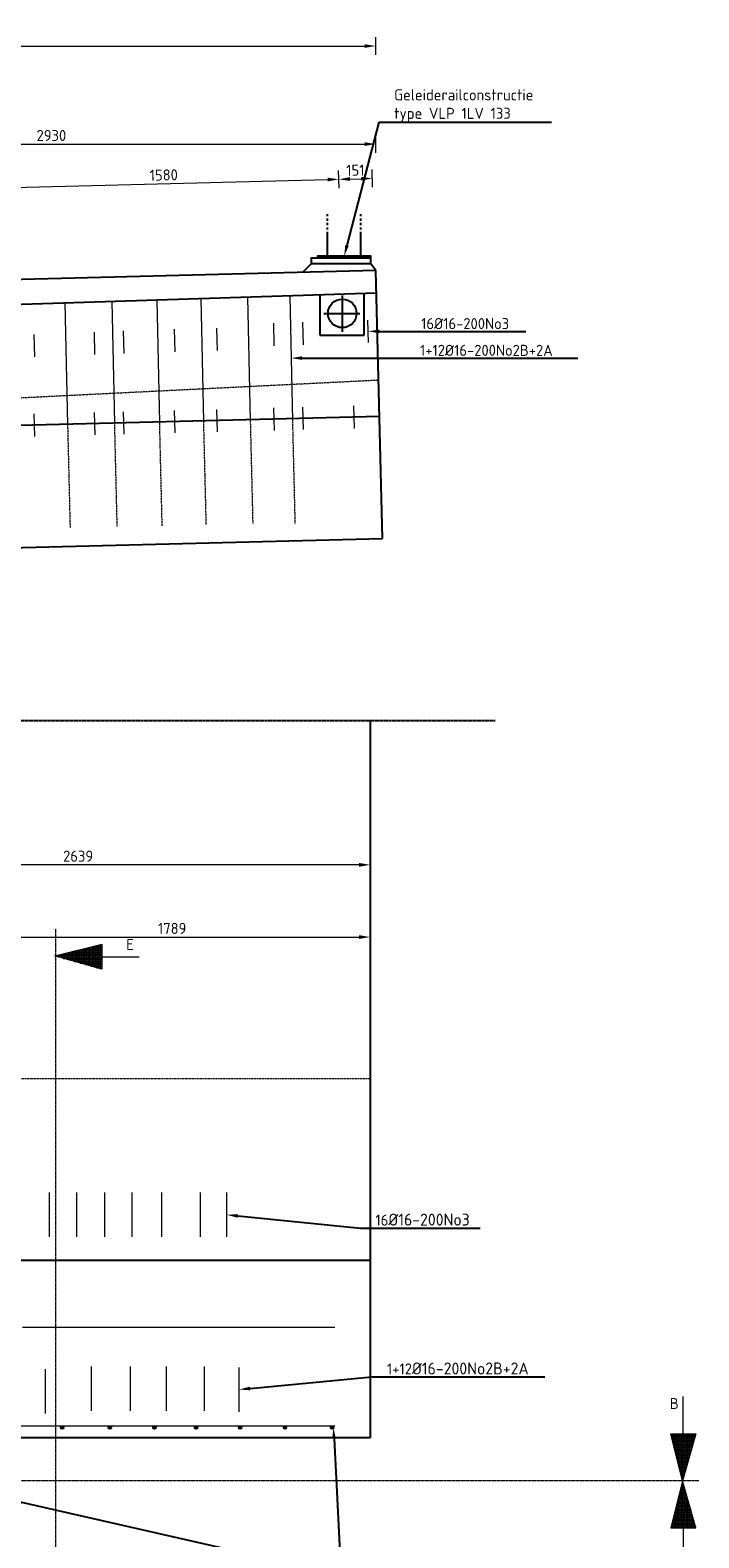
# Model space of a CAD drawing. Header units: millimetres. Extents: x -8028558 to 327273, y -63352 to 83293.
# Tile 171 of 195: x 260794 to 263814, y 9914 to 16718. Entities that reach past the tile are written whole.
import ezdxf
from ezdxf import colors
from ezdxf.entities.mleader import LeaderData, LeaderLine
from ezdxf.math import Vec2, Vec3

# ---------------------------------------------------------------- set-up
doc = ezdxf.new("R2010")
doc.units = ezdxf.units.MM
for name, pattern in [('NLCS-HIDDEN', [4, 2, -2]), ('XX-AFBREEK', [7, 4, -1, 1, -1]), ('ZZ-HIDDEN-SO', [4, 2, -2])]:
    doc.linetypes.add(name, pattern=pattern)
for name, color, linetype, lineweight in [('B-CO-BC-AFBREEKLIJN-G', 7, 'XX-AFBREEK', 18), ('B-CO-BC-AFBREEKLIJN-GD', 7, 'XX-AFBREEK', 25), ('B-CO-BC-BETONVORM-GD', 90, 'Continuous', 25), ('B-CO-BC-BETONVORM-GN', 10, 'ZZ-HIDDEN-SO', 13), ('B-CO-BC-BETONVORM-M', 7, 'Continuous', 18), ('B-CO-BC-BETONVORM_GEWAPEND-T70', 210, 'Continuous', 70), ('B-CO-BC-STORTNAAD-GD', 10, 'BC-STORTNAAD', 25), ('B-CO-BC-WAPENING-G', 170, 'Continuous', 18), ('B-CO-BC-WAPENING-GD', 130, 'Continuous', 25), ('B-CO-BC-WAPENING_HOOFDWAPENING-G', 170, 'Continuous', 18), ('B-CO-BC-WAPENING_HOOFDWAPENING-GN', 140, 'NLCS-HIDDEN', 13), ('N-CO-BC-WAPENING_LOOPLIJN-G', 10, 'Continuous', 18), ('X-XX-AL-M', 7, 'Continuous', 18), ('X-XX-AL-VERWIJZING-T25', 7, 'Continuous', 25)]:
    doc.layers.add(name, color=color, linetype=linetype, lineweight=lineweight)
doc.styles.add('NLCS-ISO-ANNOTATIEF-T25', font='NLCS-ISO.ttf', dxfattribs={"height": 2.5})
doc.styles.add('NLCS-ISO-MM20-T25', font='NLCS-ISO.ttf', dxfattribs={"height": 50})
doc.linetypes.add('BC-STORTNAAD', pattern='A,15,-1,[175,NLCS.SHX,S=1,R=0,X=0,Y=0],-1', length=17)
doc.dimstyles.new('NLCS-ANNOTATIEF-T25-PIJL_L0_H0', dxfattribs={"dimtxt": 2.5, "dimasz": 2.5, "dimexe": 2, "dimexo": 2, "dimgap": 0.7, "dimtad": 1, "dimdec": 0, "dimzin": 0, "dimdsep": 46, "dimtxsty": 'NLCS-ISO-ANNOTATIEF-T25', "dimcen": 0, "dimdle": 2, "dimclrd": 256, "dimclre": 256, "dimclrt": 256, "dimadec": 0, "dimazin": 0, "dimtfac": 1, "dimtdec": 3, "dimtofl": 0, "dimtmove": 0, "dimatfit": 3, "dimfxl": 2, "dimfxlon": 1, "dimtfillclr": 256, "dimtolj": 1, "dimtzin": 0, "dimlwd": -1, "dimlwe": -1, "dimarcsym": 0})
doc.dimstyles.new('NLCS-MM20-T25-PIJL_L0_H4', dxfattribs={"dimscale": 20, "dimtxt": 2.5, "dimasz": 2.5, "dimexe": 2, "dimexo": 2, "dimgap": 0.7, "dimtad": 1, "dimdec": 0, "dimzin": 0, "dimdsep": 46, "dimtxsty": 'NLCS-ISO-MM20-T25', "dimcen": 0, "dimdle": 2, "dimclrd": 256, "dimclre": 256, "dimclrt": 256, "dimadec": 4, "dimazin": 0, "dimtfac": 1, "dimtdec": 3, "dimtofl": 0, "dimtmove": 0, "dimatfit": 3, "dimfxl": 2, "dimfxlon": 1, "dimtfillclr": 256, "dimtolj": 1, "dimtzin": 0, "dimlwd": -1, "dimlwe": -1, "dimarcsym": 0})
pattern_1 = [(270, (56979.0136, 1678521.06), (6.985, -1e-15), [5.08, -1.905]), (360, (56979.0136, 1678521.06), (2e-15, 6.985), [5.08, -1.905])]

# ---------------------------------------------------------------- blocks, each defined once
blk = doc.blocks.new('*D10')
at = {"layer": 'B-CO-BC-BETONVORM-M', "transparency": 16777216}
for p, q in [((243129.6, 16605.9), (243129.6, 16685.9)), ((262354.4, 16605.9), (262354.4, 16685.9)), ((243179.6, 16645.9), (262304.4, 16645.9))]:
    blk.add_line(p, q, dxfattribs=at)
for points in [[(243179.6, 16654.2), (243179.6, 16637.6), (243129.6, 16645.9)], [(262304.4, 16654.2), (262304.4, 16637.6), (262354.4, 16645.9)]]:
    blk.add_solid(points, dxfattribs=at)
at = {"layer": 'B-CO-BC-BETONVORM-M', "transparency": 16777216, "insert": (252742, 16684.9), "char_height": 50, "attachment_point": 5, "style": 'NLCS-ISO-ANNOTATIEF-T25'}
blk.add_mtext('\\A1;19225', dxfattribs=at)
blk = doc.blocks.new('*D1215')
at = {"layer": 'X-XX-AL-M', "transparency": 16777216}
for p, q in [((259424.9, 16163.4), (259424.9, 16243.4)), ((259474.9, 16203.4), (262304.4, 16203.4)), ((262354.4, 16163.4), (262354.4, 16243.4))]:
    blk.add_line(p, q, dxfattribs=at)
for points in [[(259474.9, 16211.7), (259474.9, 16195.1), (259424.9, 16203.4)], [(262304.4, 16211.7), (262304.4, 16195.1), (262354.4, 16203.4)]]:
    blk.add_solid(points, dxfattribs=at)
at = {"layer": 'X-XX-AL-M', "transparency": 16777216, "insert": (260889.6, 16242.4), "char_height": 50, "attachment_point": 5, "style": 'NLCS-ISO-MM20-T25'}
blk.add_mtext('\\A1;2930', dxfattribs=at)
blk = doc.blocks.new('*D962')
at = {"layer": 'X-XX-AL-M', "transparency": 16777216}
for p, q in [((262188.9, 16004.7), (262186.9, 16084.7)), ((260609.4, 15965.2), (260607.4, 16045.2)), ((260658.4, 16006.4), (262137.9, 16043.4))]:
    blk.add_line(p, q, dxfattribs=at)
for points in [[(260658.2, 16014.8), (260658.6, 15998.1), (260608.4, 16005.2)], [(262137.7, 16051.8), (262138.1, 16035.1), (262187.9, 16044.7)]]:
    blk.add_solid(points, dxfattribs=at)
at = {"layer": 'X-XX-AL-M', "transparency": 16777216, "insert": (261397.2, 16063.9), "char_height": 50, "attachment_point": 5, "rotation": 1.4321, "style": 'NLCS-ISO-MM20-T25'}
blk.add_mtext('\\A1;1580', dxfattribs=at)
blk = doc.blocks.new('*D963')
at = {"layer": 'X-XX-AL-M', "transparency": 16777216}
for p, q in [((262188.9, 16004.7), (262186.9, 16084.7)), ((262340, 16008.5), (262338, 16088.5)), ((262237.9, 16045.9), (262289, 16047.2))]:
    blk.add_line(p, q, dxfattribs=at)
for points in [[(262237.7, 16054.3), (262238.1, 16037.6), (262187.9, 16044.7)], [(262288.8, 16055.5), (262289.2, 16038.9), (262339, 16048.5)]]:
    blk.add_solid(points, dxfattribs=at)
at = {"layer": 'X-XX-AL-M', "transparency": 16777216, "insert": (262262.5, 16085.6), "char_height": 50, "attachment_point": 5, "rotation": 1.4321, "style": 'NLCS-ISO-MM20-T25'}
blk.add_mtext('\\A1;151', dxfattribs=at)
blk = doc.blocks.new('*D1239')
at = {"layer": 'X-XX-AL-M', "transparency": 16777216}
for p, q in [((260540.6, 12584.9), (260540.6, 12664.9)), ((262329.6, 12584.9), (262329.6, 12664.9)), ((260590.6, 12624.9), (262279.6, 12624.9))]:
    blk.add_line(p, q, dxfattribs=at)
for points in [[(260590.6, 12633.3), (260590.6, 12616.6), (260540.6, 12624.9)], [(262279.6, 12633.3), (262279.6, 12616.6), (262329.6, 12624.9)]]:
    blk.add_solid(points, dxfattribs=at)
at = {"layer": 'X-XX-AL-M', "transparency": 16777216, "insert": (261435.1, 12663.9), "char_height": 50, "attachment_point": 5, "style": 'NLCS-ISO-MM20-T25'}
blk.add_mtext('\\A1;1789', dxfattribs=at)
blk = doc.blocks.new('*D1277')
at = {"layer": 'X-XX-AL-M', "transparency": 16777216}
for p, q in [((259691.1, 12911), (259691.1, 12991)), ((262279.6, 12951), (259741.1, 12951)), ((262329.6, 12911), (262329.6, 12991))]:
    blk.add_line(p, q, dxfattribs=at)
for points in [[(259741.1, 12959.3), (259741.1, 12942.6), (259691.1, 12951)], [(262279.6, 12959.3), (262279.6, 12942.6), (262329.6, 12951)]]:
    blk.add_solid(points, dxfattribs=at)
at = {"layer": 'X-XX-AL-M', "transparency": 16777216, "insert": (261010.4, 12990), "char_height": 50, "attachment_point": 5, "style": 'NLCS-ISO-MM20-T25'}
blk.add_mtext('\\A1;2639', dxfattribs=at)

msp = doc.modelspace()

# ---------------------------------------------------------------- hatches: boundary and pattern name
at = {"layer": 'B-CO-BC-BETONVORM-GD', "true_color": 0x939598}
h = msp.add_hatch(color=252, dxfattribs=at)
h.dxf.hatch_style = 1
h.paths.add_polyline_path([(260931.9, 10412, -1), (260943.9, 10412, -1)])
h = msp.add_hatch(color=252, dxfattribs=at)
h.dxf.hatch_style = 1
h.paths.add_polyline_path([(261147.8, 10412, -1), (261159.8, 10412, -1)])
h = msp.add_hatch(color=252, dxfattribs=at)
h.dxf.hatch_style = 1
h.paths.add_polyline_path([(261349.2, 10412, -1), (261361.2, 10412, -1)])
h = msp.add_hatch(color=252, dxfattribs=at)
h.dxf.hatch_style = 1
h.paths.add_polyline_path([(261537.3, 10412, -1), (261549.3, 10412, -1)])
h = msp.add_hatch(color=252, dxfattribs=at)
h.dxf.hatch_style = 1
h.paths.add_polyline_path([(261736.7, 10412, -1), (261748.7, 10412, -1)])
h = msp.add_hatch(color=252, dxfattribs=at)
h.dxf.hatch_style = 1
h.paths.add_polyline_path([(261938.7, 10412, -1), (261950.7, 10412, -1)])
h = msp.add_hatch(color=252, dxfattribs=at)
h.dxf.hatch_style = 1
h.paths.add_polyline_path([(262152, 10412, -1), (262164, 10412, -1)])
at = {"layer": 'N-CO-BC-WAPENING_LOOPLIJN-G', "ltscale": 500, "true_color": 0x636466}
h = msp.add_hatch(dxfattribs=at)
h.set_pattern_fill('ANGLE', color=251)
h.set_pattern_definition([(0, (-1407444.654, -152610.671), (0, 6.985), [5.08, -1.905]), (90, (-1407444.654, -152610.671), (-6.985, 4e-16), [5.08, -1.905])])
h.paths.add_polyline_path([(261116.9, 12592.5), (260905.5, 12539.7), (260905.5, 12539.4), (261116.9, 12480)])
h = msp.add_hatch(dxfattribs=at)
h.set_pattern_fill('ANGLE', color=251, angle=-90)
h.set_pattern_definition(pattern_1)
h.paths.add_polyline_path([(263799.6, 10383.4), (263687, 10383.4), (263739.8, 10172), (263740.1, 10172)])
h = msp.add_hatch(dxfattribs=at)
h.set_pattern_fill('ANGLE', color=251, angle=-90)
h.set_pattern_definition(pattern_1)
h.paths.add_polyline_path([(263799.6, 9959.5), (263687, 9959.5), (263739.8, 10170.9), (263740.1, 10170.9)])

# ---------------------------------------------------------------- linework, layer by layer
at = {"layer": 'B-CO-BC-AFBREEKLIJN-G', "flags": 128}
for points in [[(260909.4, 8246.4), (260910, 12661.8)], [(263813.8, 10171.4), (241819.5, 10171.4)]]:
    msp.add_lwpolyline(points, dxfattribs=at)
at = {"layer": 'B-CO-BC-AFBREEKLIJN-GD', "flags": 128}
msp.add_lwpolyline([(242274.4, 13602.3), (262893.6, 13602.3)], dxfattribs=at)
at = {"layer": 'B-CO-BC-BETONVORM-GD', "flags": 128}
for points in [[(262137.2, 15877.7), (262137.2, 15887.7)], [(262137.2, 15857.7), (262137.2, 15867.7)], [(262287.2, 15877.7), (262287.2, 15887.7)], [(262287.2, 15857.7), (262287.2, 15867.7)], [(262137.2, 15837.7), (262137.2, 15847.7)], [(262137.2, 15817.7), (262137.2, 15827.7)], [(262137.2, 15698.2), (262137.2, 15807.7)], [(262287.2, 15837.7), (262287.2, 15847.7)], [(262287.2, 15817.7), (262287.2, 15827.7)], [(262287.2, 15698.2), (262287.2, 15807.7)], [(262062.2, 15663.2), (262023.2, 15624.2)], [(262332.2, 15663.2), (262332.2, 15688.2), (262062.2, 15688.2), (262062.2, 15663.2)], [(262332.2, 15663.2), (262062.2, 15663.2)], [(262332.2, 15688.2), (262332.2, 15698.2), (262092.2, 15698.2), (262092.2, 15688.2)], [(262354.4, 15632.6), (262332.1, 15663.3)], [(262354.4, 15632.6), (259453.7, 15559.1)], [(262384.6, 14424.3), (262354.4, 15632.6)], [(259670.5, 15446.5), (262356.9, 15531.8)], [(262102, 15523.7), (262102, 15341.2)], [(262203.5, 15520.5), (262203.5, 15355.6)], [(262302, 15341.2), (262302, 15530)], [(262119.9, 15439.7), (262283.1, 15439.7)], [(262102, 15341.2), (262302, 15341.2)], [(243174.6, 13944), (262384.6, 14424.3)], [(262329.6, 13602.3), (262329.6, 10364.7)], [(262329.6, 11164.7), (243124.6, 11164.7)], [(262329.6, 10364.7), (243125.6, 10364.7)]]:
    msp.add_lwpolyline(points, dxfattribs=at)
at = {"layer": 'B-CO-BC-BETONVORM-GD'}
msp.add_circle((262203.5, 15439.7), 64.5, dxfattribs=at)
at = {"layer": 'B-CO-BC-BETONVORM-GN', "flags": 128}
for points in [[(262366.8, 15137.7), (259919.3, 15016.2)], [(262329.6, 11984.5), (259691.1, 11984.5)]]:
    msp.add_lwpolyline(points, dxfattribs=at)
at = {"layer": 'B-CO-BC-STORTNAAD-GD', "flags": 128}
msp.add_lwpolyline([(262370.9, 14974.1), (243159.6, 14493.8)], dxfattribs=at)
at = {"layer": 'B-CO-BC-WAPENING-G', "flags": 128}
for points in [[(261116.9, 12536.3), (261285.4, 12536.3)], [(263743.3, 10383.4), (263743.3, 10551.9)], [(263743.3, 9959.5), (263743.3, 9791)]]:
    msp.add_lwpolyline(points, dxfattribs=at)
at = {"layer": 'B-CO-BC-WAPENING-GD'}
for centre in [(260937.9, 10412), (261153.8, 10412), (261355.2, 10412), (261543.3, 10412), (261742.7, 10412), (261944.7, 10412), (262158, 10412)]:
    msp.add_circle(centre, 6, dxfattribs=at)
at = {"layer": 'B-CO-BC-WAPENING_HOOFDWAPENING-G', "flags": 128}
for points in [[(261775.7, 15513.3), (261787.7, 14956.4)], [(261966.1, 15519.4), (261978.2, 14956.2)], [(260950.9, 15487.1), (260962.7, 14938.6)], [(261162.3, 15493.8), (261174.1, 14943.8)], [(261365.3, 15500.3), (261377.2, 14946.2)], [(261564.4, 15506.6), (261576.3, 14951.1)], [(261896.3, 15293.5), (261893.8, 15394.8)], [(262027.6, 15298.1), (262025.1, 15399.5)], [(262321.9, 15307.7), (262319.3, 15409)], [(260814.9, 15243.5), (260812.3, 15344.9)], [(261086.5, 15254.2), (261083.9, 15355.5)], [(261217.8, 15258.8), (261215.3, 15360.2)], [(261448.1, 15266.4), (261445.5, 15367.7)], [(261639.8, 15271.9), (261637.3, 15373.2)], [(260815, 14884.5), (260812.5, 14985.8)], [(261086.7, 14891.3), (261084.2, 14992.6)], [(261218, 14894.6), (261215.5, 14995.9)], [(261448.4, 14900.3), (261445.8, 15001.7)], [(261640.1, 14905.1), (261637.6, 15006.5)], [(261897, 14911.5), (261894.5, 15012.9)], [(262028.4, 14914.8), (262025.8, 15016.2)], [(262258.7, 14920.6), (262256.1, 15021.9)], [(260881.2, 11271.5), (260881.2, 11471.5)], [(261005.1, 11271.5), (261005.1, 11471.5)], [(261131, 11271.5), (261131, 11471.5)], [(261254.5, 11271.5), (261254.5, 11471.5)], [(261387.8, 11271.5), (261387.8, 11471.5)], [(261562.5, 11271.5), (261562.5, 11471.5)], [(261681.3, 11271.5), (261681.3, 11471.5)], [(262170.1, 10863.4), (260759.3, 10863.7)], [(261071.5, 10487.1), (261071.5, 10687.1)], [(261247, 10487.1), (261247, 10687.1)], [(261409.7, 10487.1), (261409.7, 10687.1)], [(261580.4, 10487.1), (261580.4, 10687.1)], [(261737, 10483.1), (261737, 10683.1)], [(260862.8, 10475.1), (260862.8, 10675.1)], [(262170.1, 10418), (260734.5, 10418)]]:
    msp.add_lwpolyline(points, dxfattribs=at)
at = {"layer": 'B-CO-BC-WAPENING_HOOFDWAPENING-GN', "flags": 128}
for points in [[(260962.7, 14938.6), (260974.1, 14473)], [(261174.1, 14943.8), (261185.5, 14478.3)], [(261377.2, 14946.2), (261388.6, 14480.6)], [(261576.3, 14951.1), (261587.7, 14485.6)], [(261787.7, 14956.4), (261799.1, 14490.8)], [(261978.2, 14956.2), (261989.6, 14490.6)]]:
    msp.add_lwpolyline(points, dxfattribs=at)
at = {"layer": 'N-CO-BC-WAPENING_LOOPLIJN-G', "ltscale": 500, "flags": 128}
for points in [[(260905, 12539.6), (261116.9, 12592.5)], [(261116.9, 12592.5), (261116.9, 12480)], [(261116.9, 12480), (260905, 12539.6)], [(263740, 10171.4), (263687, 10383.4)], [(263687, 10383.4), (263799.6, 10383.4)], [(263799.6, 10383.4), (263740, 10171.4)], [(263740, 10171.4), (263687, 9959.5)], [(263799.6, 9959.5), (263740, 10171.4)], [(263687, 9959.5), (263799.6, 9959.5)]]:
    msp.add_lwpolyline(points, dxfattribs=at)

# ---------------------------------------------------------------- texts
at = {"layer": 'B-CO-BC-BETONVORM_GEWAPEND-T70', "ltscale": 500, "char_height": 50, "style": 'NLCS-ISO-MM20-T25'}
for s, insert, attachment_point in [('E', (261262.1, 12616.5), 3), ('B', (263682.4, 10544.6), 1)]:
    msp.add_mtext_dynamic_manual_height_columns(s, width=332.893, gutter_width=35, heights=[0], dxfattribs=dict(at, insert=insert, attachment_point=attachment_point))

# ---------------------------------------------------------------- dimensions: what is measured, and where the dimension line sits
at = {"layer": 'B-CO-BC-BETONVORM-M'}
dim = msp.add_linear_dim(base=(262354.4, 16645.9), p1=(243129.6, 15334.5), p2=(262354.4, 15632.6), dimstyle='NLCS-ANNOTATIEF-T25-PIJL_L0_H0', dxfattribs=at)
dim.commit()
dim.dimension.update_dxf_attribs({"geometry": '*D10', "text_midpoint": (252742, 16645.9), "dimtype": 160})
at = {"layer": 'X-XX-AL-M'}
for base, p1, p2, picture, middle in [((262354.4052, 16203.3914), (259424.8554, 15520.683), (262354.4052, 15632.5745), '*D1215', (260889.6303, 16242.3914)), ((259691.093, 12950.9817), (262329.6131, 11983.4863), (259691.093, 11984.4893), '*D1277', (261010.3531, 12989.9817))]:
    dim = msp.add_linear_dim(base=base, p1=p1, p2=p2, dimstyle='NLCS-MM20-T25-PIJL_L0_H4', dxfattribs=at)
    dim.commit()
    dim.dimension.update_dxf_attribs({"geometry": picture, "text_midpoint": middle})
for base, p1, p2, angle, picture, middle in [((262187.9, 16044.7), (260624, 15380.6), (262203.5, 15420), 181.4321, '*D962', (261397.2, 16063.9)), ((262339, 16048.5), (262203.5, 15420), (262351.9, 15531.6), 181.4321, '*D963', (262262.5, 16085.6)), ((262329.6, 12624.9), (260540.6, 12445.3), (262329.6, 11984.5), 180, '*D1239', (261435.1, 12663.9))]:
    dim = msp.add_linear_dim(base=base, p1=p1, p2=p2, angle=angle, dimstyle='NLCS-MM20-T25-PIJL_L0_H4', dxfattribs=at)
    dim.commit()
    dim.dimension.update_dxf_attribs({"geometry": picture, "text_midpoint": middle})

# ---------------------------------------------------------------- leaders
at = {"layer": 'X-XX-AL-VERWIJZING-T25'}
ml = msp.add_multileader_mtext('Standard', dxfattribs=at)
ml.set_content('Geleiderailconstructie\\Ptype VLP 1LV 133 ', color=256, style='NLCS-ISO-MM20-T25')
ml.set_leader_properties(color=256, linetype='ByLayer', lineweight=-1)
ml.build(insert=Vec2(0, 0))
ml.multileader.update_dxf_attribs({"text_left_attachment_type": 5, "text_right_attachment_type": 5, "dogleg_length": 50, "arrow_head_size": 50})
ctx = ml.context
ctx.base_point, ctx.char_height, ctx.arrow_head_size, ctx.landing_gap_size, ctx.plane_origin = Vec3(262419.7, 16302.4), 50, 50, 18, Vec3(262212.2, 15698.2)
ctx.left_attachment, ctx.right_attachment = 5, 5
notes = []
notes.append((ctx, [(1, (1, 1, 0), (262369.7, 16302.4), (1, 0), 50, [(0, [(262212.2, 15698.2)], 0, [])])]))
ctx.mtext.insert, ctx.mtext.flow_direction = Vec3(262437.7, 16450.7), 5
ml = msp.add_multileader_mtext('Standard', dxfattribs=at)
ml.set_content('16Ø16-200No3', color=256, style='NLCS-ISO-MM20-T25')
ml.set_leader_properties(color=256, linetype='ByLayer', lineweight=-1)
ml.build(insert=Vec2(0, 0))
ml.multileader.update_dxf_attribs({"text_left_attachment_type": 5, "text_right_attachment_type": 5, "dogleg_length": 50, "arrow_head_size": 50})
ctx = ml.context
ctx.base_point, ctx.char_height, ctx.arrow_head_size, ctx.landing_gap_size, ctx.plane_origin = Vec3(262541.5, 15358.4), 50, 50, 18, Vec3(262320.6, 15358.4)
ctx.left_attachment, ctx.right_attachment = 5, 5
notes.append((ctx, [(0, (1, 1, 0), (262491.5, 15358.4), (1, 0), 50, [(0, [(262320.6, 15358.4)], 0, [])])]))
ctx.mtext.insert, ctx.mtext.flow_direction = Vec3(262559.5, 15418.4), 5
ml = msp.add_multileader_mtext('Standard', dxfattribs=at)
ml.set_content('1+12Ø16-200No2B+2A', color=256, style='NLCS-ISO-MM20-T25')
ml.set_leader_properties(color=256, linetype='ByLayer', lineweight=-1)
ml.build(insert=Vec2(0, 0))
ml.multileader.update_dxf_attribs({"text_left_attachment_type": 5, "text_right_attachment_type": 5, "dogleg_length": 50, "arrow_head_size": 50})
ctx = ml.context
ctx.base_point, ctx.char_height, ctx.arrow_head_size, ctx.landing_gap_size, ctx.plane_origin = Vec3(262536.4, 15237.8), 50, 50, 18, Vec3(261972.2, 15237.8)
ctx.left_attachment, ctx.right_attachment = 5, 5
notes.append((ctx, [(0, (1, 1, 0), (262486.4, 15237.8), (1, 0), 50, [(0, [(261972.2, 15237.8)], 0, [])])]))
ctx.mtext.insert, ctx.mtext.flow_direction = Vec3(262554.4, 15297.8), 5
ml = msp.add_multileader_mtext('Standard', dxfattribs=at)
ml.set_content('6 Ø125xØ119 Hostalit-Z\\P1 Ø110xØ103 Hostalit-Z\\P(buis 100mm uitstek)', color=256, style='NLCS-ISO-MM20-T25')
ml.set_leader_properties(color=256, linetype='ByLayer', lineweight=-1)
ml.build(insert=Vec2(0, 0))
ml.multileader.update_dxf_attribs({"text_left_attachment_type": 5, "text_right_attachment_type": 5, "dogleg_length": 50, "arrow_head_size": 50})
ctx = ml.context
ctx.base_point, ctx.char_height, ctx.arrow_head_size, ctx.landing_gap_size, ctx.plane_origin = Vec3(247892, 13087.6), 50, 50, 18, Vec3(245746.5, 13240.1)
ctx.left_attachment, ctx.right_attachment = 5, 5
notes.append((ctx, [(0, (1, 1, 0), (247842, 13087.6), (1, 0), 50, [(0, [(247555, 13170.5)], 0, [])])]))
ctx.mtext.insert, ctx.mtext.width, ctx.mtext.flow_direction = Vec3(247910, 13319.3), 13466.668, 5
ml = msp.add_multileader_mtext('Standard', dxfattribs=at)
ml.set_content('16{\\H1.08333x;Ø16-200No3}', color=256, style='NLCS-ISO-MM20-T25')
ml.set_leader_properties(color=256, linetype='ByLayer', lineweight=-1)
ml.build(insert=Vec2(0, 0))
ml.multileader.update_dxf_attribs({"text_left_attachment_type": 5, "text_right_attachment_type": 5, "dogleg_length": 50, "arrow_head_size": 50})
ctx = ml.context
ctx.base_point, ctx.char_height, ctx.arrow_head_size, ctx.landing_gap_size, ctx.plane_origin = Vec3(262335.1, 11311.9), 50, 50, 18, Vec3(261859.5, 11024.7)
ctx.left_attachment, ctx.right_attachment = 5, 5
notes.append((ctx, [(0, (1, 1, 0), (262285.1, 11311.9), (1, 0), 50, [(0, [(261681.3, 11371.5)], 0, [])])]))
ctx.mtext.insert, ctx.mtext.rotation, ctx.mtext.flow_direction = Vec3(262353.1, 11376.9), 6.283185, 5
ml = msp.add_multileader_mtext('Standard', dxfattribs=at)
ml.set_content('1+12{\\H1.08333x;Ø16-200No2B+2A}', color=256, style='NLCS-ISO-MM20-T25')
ml.set_leader_properties(color=256, linetype='ByLayer', lineweight=-1)
ml.build(insert=Vec2(0, 0))
ml.multileader.update_dxf_attribs({"text_left_attachment_type": 5, "text_right_attachment_type": 5, "dogleg_length": 50, "arrow_head_size": 50})
ctx = ml.context
ctx.base_point, ctx.char_height, ctx.arrow_head_size, ctx.landing_gap_size, ctx.plane_origin = Vec3(262387.3, 10640.1), 50, 50, 18, Vec3(261821.6, 10627.4)
ctx.left_attachment, ctx.right_attachment = 5, 5
notes.append((ctx, [(0, (1, 1, 0), (262337.3, 10640.1), (1, 0), 50, [(0, [(261737, 10583.1)], 0, [])])]))
ctx.mtext.insert, ctx.mtext.rotation, ctx.mtext.flow_direction = Vec3(262405.3, 10705.1), 6.283185, 5
ml = msp.add_multileader_mtext('Standard', dxfattribs=at)
ml.set_content('Stekken 2x16Ø12-200No4', color=256, style='NLCS-ISO-MM20-T25')
ml.set_leader_properties(color=256, linetype='ByLayer', lineweight=-1)
ml.build(insert=Vec2(0, 0))
ml.multileader.update_dxf_attribs({"text_left_attachment_type": 5, "text_right_attachment_type": 5, "dogleg_length": 50, "arrow_head_size": 50})
ctx = ml.context
ctx.base_point, ctx.char_height, ctx.arrow_head_size, ctx.landing_gap_size, ctx.plane_origin = Vec3(259910.1, 10073.8), 50, 50, 18, Vec3(259339.4, 10411.7)
ctx.left_attachment, ctx.right_attachment = 5, 5
notes.append((ctx, [(1, (1, 1, 0), (260756.1, 10073.8), (-1, 0), 50, [(1, [(259339.4, 10411.7), (259375, 9745.2)], 0, []), (3, [(262163.5, 10411.8), (262197.1, 9746.3)], 0, [])])]))
ctx.mtext.insert, ctx.mtext.flow_direction = Vec3(259928.1, 10133.8), 5
for ctx, leaders in notes:
    for number, flags, end, landing, length, lines in leaders:
        leader = LeaderData()
        leader.index, (leader.has_last_leader_line, leader.has_dogleg_vector, leader.attachment_direction) = number, flags
        leader.last_leader_point, leader.dogleg_vector, leader.dogleg_length = Vec3(end), Vec3(landing), length
        for number, points, colour, breaks in lines:
            line = LeaderLine()
            line.index, line.vertices, line.color, line.breaks = number, Vec3.list(points), colors.encode_raw_color(colour), breaks
            leader.lines.append(line)
        ctx.leaders.append(leader)

doc.saveas('drawing.dxf')
